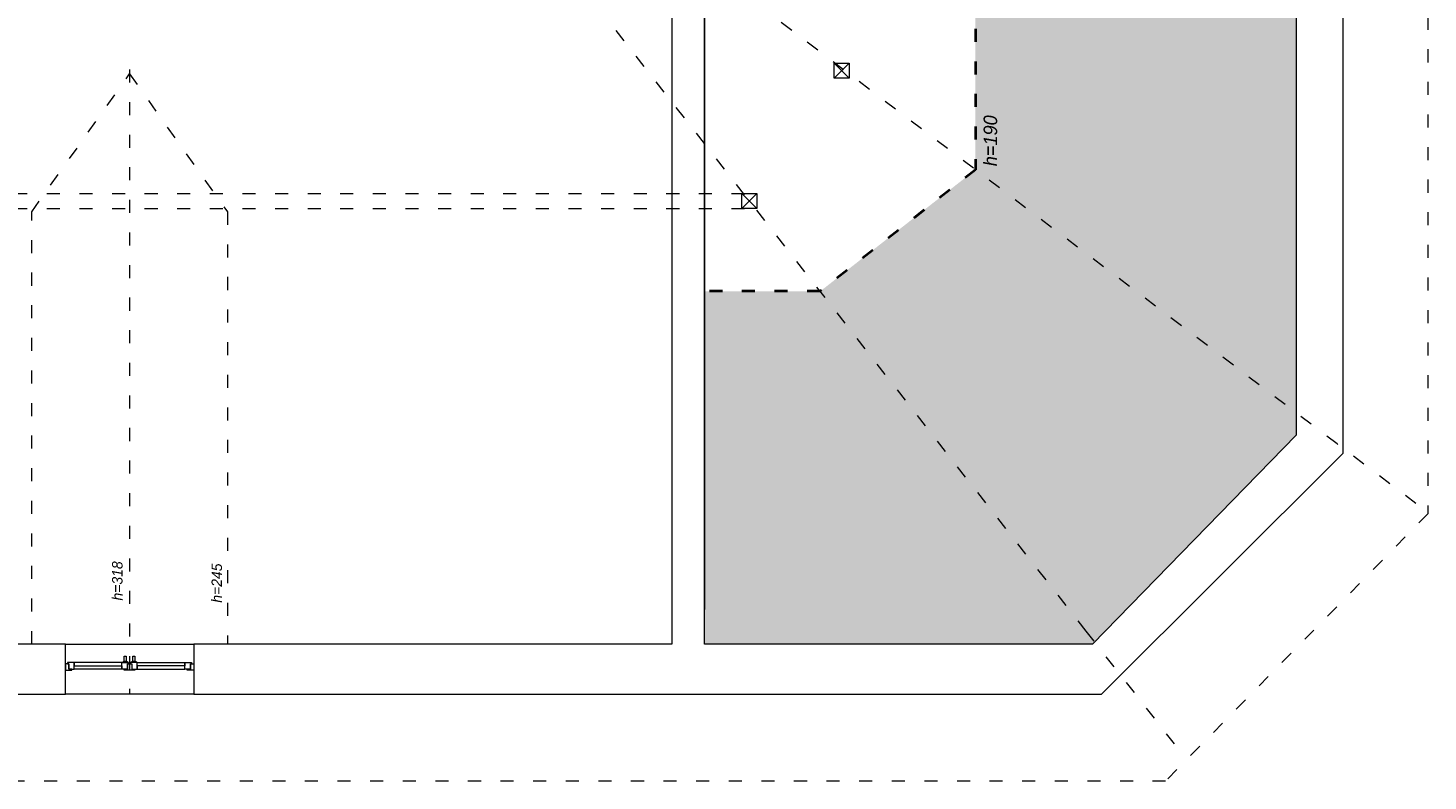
# Model space of a CAD drawing. Header units: millimetres. Extents: x 85284 to 143915, y -66821 to -28273.
# Tile 9 of 31: x 127973 to 129261, y -66206 to -65513. Entities that reach past the tile are written whole.
import ezdxf

# ---------------------------------------------------------------- set-up
doc = ezdxf.new("R2010")
doc.units = ezdxf.units.MM
doc.linetypes.add('ACAD_ISO03W100', pattern=[30, 12, -18])
doc.layers.get('0').update_dxf_attribs({"color": 251, "lineweight": 9})
for name, color, linetype, lineweight in [('opis..KF', 251, 'Continuous', 9), ('pomocnicza', 251, 'Continuous', 9), ('stolarka_arch', 251, 'Continuous', 9), ('ściany ist..KF', 251, 'Continuous', 9)]:
    doc.layers.add(name, color=color, linetype=linetype, lineweight=lineweight)
doc.styles.add('ARCH', font='segoeuil.ttf')

# ---------------------------------------------------------------- blocks, each defined once
blk = doc.blocks.new('*U180')
at = {"layer": 'stolarka_arch', "lineweight": 0}
blk.add_lwpolyline([(0, 0), (118, 0), (118, -46), (0, -46)], close=True, dxfattribs=at)
at = {"layer": 'stolarka_arch'}
for points in [[(0, -22), (6, -22), (6, -23), (3, -23), (3, -28), (0, -28)], [(3, -23), (8, -23), (8, -29), (2, -29), (2, -28), (3, -28)], [(8, -26), (52, -26), (52, -23), (8, -23)], [(57, -23), (52, -23), (52, -29), (58, -29), (58, -28), (57, -28)], [(54, -22), (64, -22), (64, -23), (61, -23), (61, -28), (57, -28), (57, -23), (54, -23)], [(61, -23), (66, -23), (66, -29), (60, -29), (60, -28), (61, -28)], [(110, -26), (66, -26), (66, -23), (110, -23)], [(115, -23), (110, -23), (110, -29), (116, -29), (116, -28), (115, -28)], [(118, -22), (112, -22), (112, -23), (115, -23), (115, -28), (118, -28)], [(8, -26), (52, -26), (52, -29), (8, -29)], [(57, -30), (53, -30), (53, -29), (57, -29)], [(56, -35), (54, -35), (54, -30), (56, -30)], [(65, -30), (61, -30), (61, -29), (65, -29)], [(64, -35), (62, -35), (62, -30), (64, -30)], [(110, -26), (66, -26), (66, -29), (110, -29)]]:
    blk.add_lwpolyline(points, close=True, dxfattribs=at)

msp = doc.modelspace()

# ---------------------------------------------------------------- hatches: boundary and pattern name
at = {"layer": 'pomocnicza', "linetype": 'ByBlock', "lineweight": 0, "true_color": 0xe8e8e8}
h = msp.add_hatch(color=254, dxfattribs=at)
h.dxf.hatch_style = 1
h.paths.add_polyline_path([(128595.1, -65755.2), (128701.6, -65755.2), (128844.5, -65643.3), (128844.5, -65340.3), (129046.9, -65340.3), (129046.9, -65494), (129139.7, -65494), (129139.5, -65887.5), (128952.1, -66080), (128595.1, -66080)])

# ---------------------------------------------------------------- linework, layer by layer
at = {"linetype": 'ACAD_ISO03W100'}
for p, q in [((129177.4, -65895.7), (128277.7, -65213.5)), ((128946.4, -66068), (128277.7, -65213.5)), ((128066.1, -65551), (128066.1, -66125.8)), ((124450, -65665), (128643.4, -65665)), ((124450, -65679), (128643.4, -65679)), ((129249.7, -65950.5), (129177.4, -65895.7)), ((129027.7, -66171.9), (128946.2, -66067.7))]:
    msp.add_line(p, q, dxfattribs=at)
for points in [[(127084.9, -62605), (129048.9, -62605), (129048.9, -64229), (129260.9, -64229.5), (129256.4, -64984.6), (129162, -64984.6), (129162, -65442.4), (129260.9, -65442.4), (129260.9, -65959.9), (129019.5, -66206), (127438.5, -66206)], [(127976.1, -66080), (127976.1, -65682), (128066.1, -65555.1), (128156.1, -65682), (128156.1, -66080)]]:
    msp.add_lwpolyline(points, dxfattribs=at)
at = {"layer": 'pomocnicza', "color": 114, "linetype": 'ACAD_ISO03W100', "lineweight": 40, "true_color": 0x139b48}
for p, q in [((128844.5, -65453.5), (128844.5, -65643.3)), ((128844.5, -65643.3), (128701.6, -65755.2)), ((128701.6, -65755.2), (128595.1, -65755.2))]:
    msp.add_line(p, q, dxfattribs=at)
at = {"layer": 'ściany ist..KF', "linetype": 'ByBlock'}
for p, q in [((128595.1, -65423), (128595.1, -66048)), ((128565, -65441.6), (128565, -66080)), ((128714.4, -65545), (128728.4, -65559)), ((128714.4, -65559), (128728.4, -65545)), ((128629.4, -65665), (128643.4, -65679)), ((128629.4, -65679), (128643.4, -65665))]:
    msp.add_line(p, q, dxfattribs=at)
for points in [[(128046.9, -65150.4), (128046.9, -65215), (127706.4, -65215), (127706.4, -65230), (128270.8, -65230), (128565, -65438.5), (128565, -66080), (128125.1, -66080), (128125.1, -66126)], [(128125.1, -66126), (128960.4, -66126), (129182.9, -65904.1), (129182.9, -65448), (129092.9, -65448), (129092.9, -65339), (129046.9, -65339), (129046.9, -65494), (129139.7, -65494), (129139.5, -65887.5), (128952.1, -66080), (128595.1, -66080), (128595.1, -65423), (128530.7, -65377.3), (128530.7, -65381.2), (128516.7, -65381.2), (128516.7, -65367.4), (128342.7, -65244.1), (128342.7, -65248), (128328.7, -65248), (128328.7, -65234.1), (128257.9, -65184), (128092.9, -65184), (128092.9, -65150.4)], [(128270.8, -65230), (128565, -65438.5), (128565, -65567.9)], [(128714.4, -65545), (128728.4, -65545), (128728.4, -65559), (128714.4, -65559), (128714.4, -65545)], [(128629.4, -65665), (128643.4, -65665), (128643.4, -65679), (128629.4, -65679), (128629.4, -65665)]]:
    msp.add_lwpolyline(points, dxfattribs=at)
msp.add_lwpolyline([(127761.4, -66126), (128007.1, -66126), (128007.1, -66080), (127761.4, -66080)], close=True, dxfattribs=at)

# ---------------------------------------------------------------- block references
at = {"layer": 'stolarka_arch', "rotation": 180}
msp.add_blockref('*U180', (128125.1, -66126), dxfattribs=at)

# ---------------------------------------------------------------- texts
at = {"layer": 'opis..KF', "attachment_point": 5, "rotation": 90, "style": 'ARCH'}
for s, insert, char_height in [('{\\fCentury Gothic|b0|i1|c238|p34;h=190}', (128858.3, -65616.6), 12.48), ('{\\fCentury Gothic|b0|i1|c238|p34;h=318}', (128054.9, -66021.8), 9.6), ('{\\fCentury Gothic|b0|i1|c238|p34;h=245}', (128146.4, -66023.8), 9.6)]:
    msp.add_mtext_dynamic_manual_height_columns(s, width=156.7, gutter_width=70, heights=[0], dxfattribs=dict(at, insert=insert, char_height=char_height))

doc.saveas('drawing.dxf')
